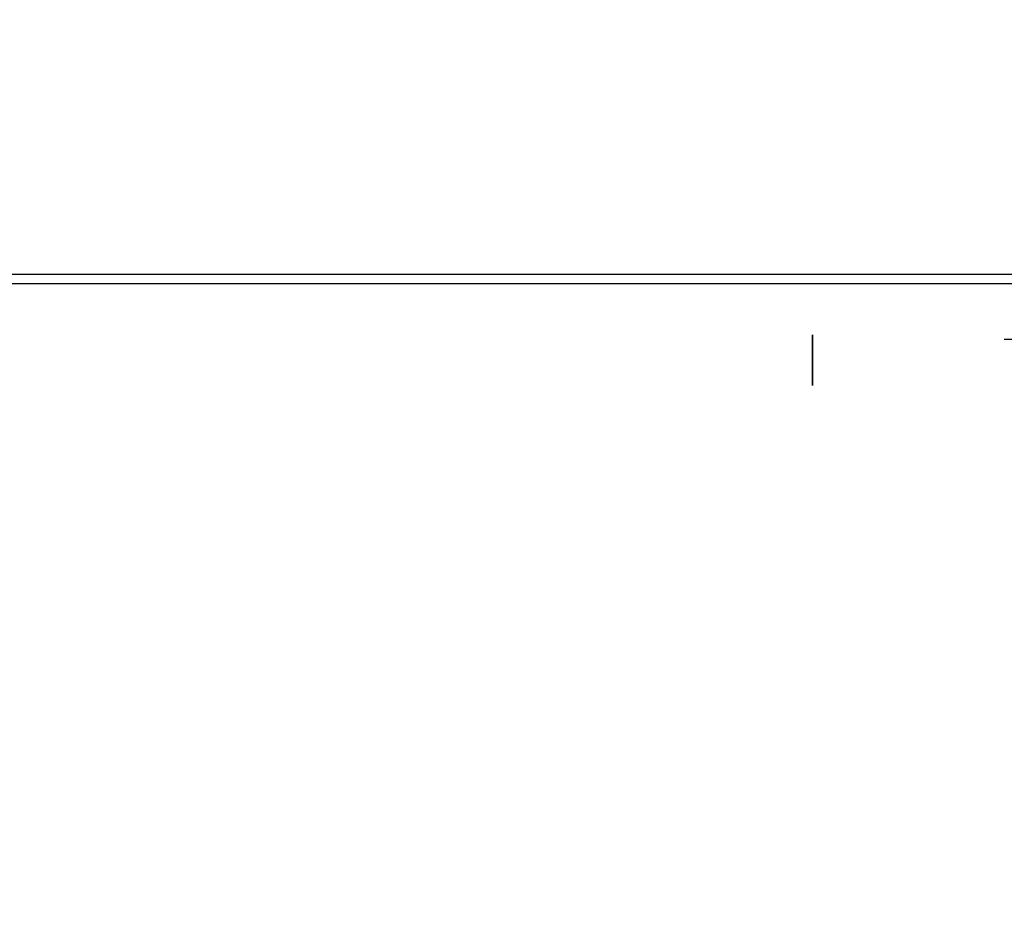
# Model space of a CAD drawing. Header units: millimetres. Extents: x -1030 to 192, y -442 to 180.
# Tile 146 of 256: x -114 to 27, y -431 to -303. Entities that reach past the tile are written whole.
import ezdxf

# ---------------------------------------------------------------- set-up
doc = ezdxf.new("R2010")
doc.units = ezdxf.units.MM
doc.header["$MEASUREMENT"] = 0
doc.layers.add('OVIDIO 120x60x72h', color=7, linetype='Continuous')

msp = doc.modelspace()

# ---------------------------------------------------------------- linework, layer by layer
at = {"layer": 'OVIDIO 120x60x72h', "extrusion": (0, 1, 0)}
for points in [[(385.3311523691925, 693.1561590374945), (-72.2118654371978, 693.156159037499)], [(385.3311523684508, 694.3292928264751), (-72.21168488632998, 694.3292928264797)], [(419.1110923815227, 754.0783026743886), (-54.04822835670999, 754.0783026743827)], [(419.1110923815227, 755.5783026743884), (-54.04822835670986, 755.5783026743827)], [(-54.04822835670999, 754.0783026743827), (419.1110923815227, 754.0783026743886)], [(-54.04822835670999, 754.8283026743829), (419.1110923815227, 754.8283026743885)], [(-54.04822835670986, 755.5783026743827), (419.1110923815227, 755.5783026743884)], [(-68.4587911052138, 754.078302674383), (419.1110923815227, 754.0783026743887)], [(-68.45879110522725, 755.5783026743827), (419.1110923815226, 755.5783026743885)], [(419.1110923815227, 754.0783026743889), (-77.8174356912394, 754.0783026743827)], [(-77.8174356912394, 754.0783026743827), (419.1110923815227, 754.0783026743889)], [(419.1110923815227, 755.5783026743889), (-77.81743569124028, 755.5783026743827)], [(-77.81743569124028, 755.5783026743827), (419.1110923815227, 755.5783026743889)], [(419.1110923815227, 753.4978769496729), (-79.2219301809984, 753.4978769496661)], [(-79.2219301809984, 753.4978769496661), (419.1110923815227, 753.4978769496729)], [(-79.22193018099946, 754.1686973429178), (419.1110923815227, 754.1686973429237)], [(419.1110923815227, 754.1686973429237), (-79.22193018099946, 754.1686973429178)], [(419.1110923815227, 715.3546958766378), (-27.46698811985, 715.3546958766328)], [(-27.46698811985, 715.3546958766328), (419.1110923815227, 715.3546958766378)], [(-90.71602301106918, 717.1435502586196), (-27.46698811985, 717.1435502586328)], [(-27.46698811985, 717.1435502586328), (-90.71602301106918, 717.1435502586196)], [(-27.46698811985, 717.8143706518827), (-90.71602301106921, 717.8143706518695)], [(-90.71602301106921, 717.8143706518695), (-27.46698811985, 717.8143706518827)], [(419.1110923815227, 714.3517564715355), (-27.46698811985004, 714.3517564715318)], [(-27.46698811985, 716.0255162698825), (419.1110923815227, 716.0255162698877)], [(419.1110923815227, 716.0255162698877), (-27.46698811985, 716.0255162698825)], [(419.1110923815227, 715.7747814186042), (-27.46698811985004, 715.7747814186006)], [(419.1110923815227, 715.8019094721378), (-27.46698811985, 715.8019094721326)], [(-27.46698811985, 715.8019094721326), (419.1110923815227, 715.8019094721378)], [(419.1110923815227, 714.4602686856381), (-27.46698811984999, 714.4602686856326)], [(-27.46698811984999, 714.4602686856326), (419.1110923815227, 714.4602686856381)], [(419.1110923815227, 735.2164992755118), (-92.9130175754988, 735.2164992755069)], [(419.1110923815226, 733.8748584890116), (-92.91301757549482, 733.8748584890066)], [(419.1110923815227, 757.0783026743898), (-165.5683679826, 757.0783026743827)], [(-165.568367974, 755.5783021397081), (419.1110923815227, 755.5783024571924)], [(-165.5683679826, 757.0783026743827), (419.1110923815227, 757.0783026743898)], [(419.1110923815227, 755.5783024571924), (-165.568367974, 755.5783021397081)], [(-165.5697511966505, 755.1931791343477), (419.1110923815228, 755.1931791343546)], [(419.1110923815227, 753.2894482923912), (-165.1888364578, 753.2894482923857)], [(-165.1888364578, 753.2894482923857), (419.1110923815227, 753.2894482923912)], [(-165.568367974, 755.5378085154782), (419.1110923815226, 755.5378085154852)]]:
    msp.add_lwpolyline(points, dxfattribs=at)
at = {"layer": 'OVIDIO 120x60x72h'}
for points in [[(89.7879484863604, -339.9036031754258), (-419.1110923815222, -339.903603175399)], [(89.78794848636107, -341.2452439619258), (-419.111092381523, -341.245243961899)], [(90.71602301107, -349.2157916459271), (27.46698811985, -349.2157916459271)]]:
    msp.add_lwpolyline(points, dxfattribs=at)
at = {"layer": 'OVIDIO 120x60x72h', "extrusion": (1, 0, 0)}
for points in [[(-348.544971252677, 717.1435502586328), (-349.4393984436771, 715.3546958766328)], [(-349.4393984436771, 715.3546958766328), (-348.544971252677, 717.1435502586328)], [(-348.544971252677, 717.1435502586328), (-349.8866120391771, 717.8143706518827)], [(-349.8866120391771, 717.8143706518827), (-348.544971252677, 717.1435502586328)], [(-348.9921848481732, 716.2491230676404), (-350.3338256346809, 716.9199434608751)], [(-349.2157916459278, 717.4789604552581), (-350.1102188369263, 715.6901060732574)], [(-349.4393984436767, 715.3546958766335), (-349.4596918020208, 715.3152109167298), (-349.4810506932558, 715.2758375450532), (-349.5034849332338, 715.2366134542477), (-349.5270027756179, 715.1975774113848), (-349.5516108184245, 715.1587691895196), (-349.5773139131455, 715.1202294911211), (-349.6041150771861, 715.0819998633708), (-349.6320154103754, 715.044122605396), (-349.6610140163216, 715.0066406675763), (-349.6911079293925, 714.969597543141), (-349.7222920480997, 714.9330371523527), (-349.7545590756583, 714.8970037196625), (-349.7878994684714, 714.8615416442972), (-349.8223013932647, 714.8266953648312), (-349.8577506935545, 714.7925092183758), (-349.8942308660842, 714.7590272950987), (-349.9317230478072, 714.7262932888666), (-349.9702060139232, 714.6943503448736), (-350.0096561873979, 714.6632409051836), (-350.0500476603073, 714.6330065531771), (-350.0913522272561, 714.6036878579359), (-350.1335394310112, 714.575324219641), (-350.1765766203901, 714.5479537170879), (-350.2204290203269, 714.5216129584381), (-350.2650598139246, 714.4963369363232), (-350.3104302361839, 714.4721588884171), (-350.3564996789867, 714.4491101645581), (-350.4032258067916, 714.4272201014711), (-350.4505646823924, 714.4065159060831), (-350.4984709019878, 714.3870225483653), (-350.5468977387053, 714.3687626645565), (-350.5957972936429, 714.351756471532), (-350.6451206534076, 714.336021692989), (-350.694818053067, 714.3215734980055), (-350.7448390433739, 714.3084244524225), (-350.7951326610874, 714.2965844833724), (-350.8456476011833, 714.286060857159), (-350.896332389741, 714.2768581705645), (-350.9471355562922, 714.2689783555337), (-350.9980058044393, 714.2624206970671), (-351.0488921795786, 714.2571818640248), (-351.0997442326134, 714.2532559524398), (-351.1505121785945, 714.2506345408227), (-351.2011470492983, 714.2493067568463), (-351.2516008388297, 714.2492593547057), (-351.3018266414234, 714.250476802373), (-351.351778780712, 714.2529413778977), (-351.4014129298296, 714.2566332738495), (-351.4506862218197, 714.2615307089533), (-351.4995573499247, 714.2676100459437), (-351.5479866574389, 714.2748459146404), (-351.5959362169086, 714.2832113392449), (-351.6433698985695, 714.2926778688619), (-351.6902534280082, 714.3032157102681), (-351.7365544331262, 714.3147938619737), (-351.782242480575, 714.3273802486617), (-351.8272891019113, 714.340941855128), (-351.8716678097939, 714.3554448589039), (-351.9153541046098, 714.37085476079), (-351.9583254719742, 714.3871365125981), (-352.0005613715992, 714.4042546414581), (-352.0420432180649, 714.4221733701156), (-352.082754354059, 714.4408567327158), (-352.1226800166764, 714.4602686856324)], [(-350.7810392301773, 716.0255162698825), (-349.4393984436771, 715.3546958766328)], [(-352.1226800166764, 714.4602686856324), (-352.082754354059, 714.4408567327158), (-352.0420432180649, 714.4221733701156), (-352.0005613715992, 714.4042546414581), (-351.9583254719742, 714.3871365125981), (-351.9153541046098, 714.37085476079), (-351.8716678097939, 714.3554448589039), (-351.8272891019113, 714.340941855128), (-351.782242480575, 714.3273802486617), (-351.7365544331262, 714.3147938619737), (-351.6902534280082, 714.3032157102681), (-351.6433698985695, 714.2926778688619), (-351.5959362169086, 714.2832113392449), (-351.5479866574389, 714.2748459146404), (-351.4995573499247, 714.2676100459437), (-351.4506862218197, 714.2615307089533), (-351.4014129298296, 714.2566332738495), (-351.351778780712, 714.2529413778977), (-351.3018266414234, 714.250476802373), (-351.2516008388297, 714.2492593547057), (-351.2011470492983, 714.2493067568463), (-351.1505121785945, 714.2506345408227), (-351.0997442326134, 714.2532559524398), (-351.0488921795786, 714.2571818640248), (-350.9980058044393, 714.2624206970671), (-350.9471355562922, 714.2689783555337), (-350.896332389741, 714.2768581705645), (-350.8456476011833, 714.286060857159), (-350.7951326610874, 714.2965844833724), (-350.7448390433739, 714.3084244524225), (-350.694818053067, 714.3215734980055), (-350.6451206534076, 714.336021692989), (-350.5957972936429, 714.351756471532), (-350.5468977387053, 714.3687626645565), (-350.4984709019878, 714.3870225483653), (-350.4505646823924, 714.4065159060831), (-350.4032258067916, 714.4272201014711), (-350.3564996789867, 714.4491101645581), (-350.3104302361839, 714.4721588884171), (-350.2650598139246, 714.4963369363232), (-350.2204290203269, 714.5216129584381), (-350.1765766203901, 714.5479537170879), (-350.1335394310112, 714.575324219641), (-350.0913522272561, 714.6036878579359), (-350.0500476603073, 714.6330065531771), (-350.0096561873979, 714.6632409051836), (-349.9702060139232, 714.6943503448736), (-349.9317230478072, 714.7262932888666), (-349.8942308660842, 714.7590272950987), (-349.8577506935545, 714.7925092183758), (-349.8223013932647, 714.8266953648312), (-349.7878994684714, 714.8615416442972), (-349.7545590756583, 714.8970037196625), (-349.7222920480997, 714.9330371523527), (-349.6911079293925, 714.969597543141), (-349.6610140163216, 715.0066406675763), (-349.6320154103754, 715.044122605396), (-349.6041150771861, 715.0819998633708), (-349.5773139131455, 715.1202294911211), (-349.5516108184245, 715.1587691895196), (-349.5270027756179, 715.1975774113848), (-349.5034849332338, 715.2366134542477), (-349.4810506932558, 715.2758375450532), (-349.4596918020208, 715.3152109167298), (-349.4393984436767, 715.3546958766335)], [(-349.4393984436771, 715.3546958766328), (-350.7810392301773, 716.0255162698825)], [(-350.7810392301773, 716.0255162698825), (-349.8866120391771, 717.8143706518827)], [(-349.8866120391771, 717.8143706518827), (-350.7810392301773, 716.0255162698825)], [(-350.1262730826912, 714.5800992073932), (-351.6754664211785, 715.3546958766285)], [(-350.3338256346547, 715.8019094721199), (-351.1084223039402, 714.2527161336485)], [(-351.4518596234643, 715.8019094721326), (-351.4426960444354, 715.7974438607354), (-351.4334297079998, 715.7931598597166), (-351.4240660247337, 715.7890609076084), (-351.4146105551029, 715.785150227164), (-351.4050689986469, 715.7814308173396), (-351.3954471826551, 715.7779054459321), (-351.3857510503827, 715.7745766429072), (-351.3759866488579, 715.7714466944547), (-351.3661601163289, 715.7685176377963), (-351.3562776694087, 715.7657912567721), (-351.3463455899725, 715.7632690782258), (-351.3363702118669, 715.7609523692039), (-351.3263579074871, 715.758842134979), (-351.3163150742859, 715.7569391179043), (-351.3062481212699, 715.7552437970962), (-351.2961634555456, 715.7537563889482), (-351.287110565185, 715.7525993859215), (-351.2779861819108, 715.7516026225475), (-351.2687941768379, 715.7507693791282), (-351.2595385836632, 715.7501028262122), (-351.2502235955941, 715.7496060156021), (-351.2408535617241, 715.7492818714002), (-351.2314329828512, 715.7491331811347), (-351.2219665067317, 715.7491625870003), (-351.2124589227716, 715.7493725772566), (-351.2029151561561, 715.7497654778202), (-351.1933402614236, 715.7503434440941), (-351.1837394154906, 715.7511084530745), (-351.1741179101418, 715.7520622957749), (-351.1644811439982, 715.7532065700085), (-351.154834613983, 715.7545426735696), (-351.1451839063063, 715.7560717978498), (-351.1355346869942, 715.7577949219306), (-351.1258926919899, 715.759712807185), (-351.1162637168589, 715.761825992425), (-351.1066536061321, 715.7641347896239), (-351.0970682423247, 715.7666392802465), (-351.0875135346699, 715.7693393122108), (-351.0779954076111, 715.7722344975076), (-351.0685197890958, 715.7753242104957), (-351.0590925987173, 715.7786075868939), (-351.0497197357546, 715.7820835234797), (-351.0404070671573, 715.7857506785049), (-351.0311604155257, 715.7896074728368), (-351.0219855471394, 715.7936520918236), (-351.0128881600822, 715.7978824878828), (-351.003873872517, 715.802296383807), (-350.9949482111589, 715.8068912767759), (-350.9861165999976, 715.8116644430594), (-350.9773843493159, 715.8166129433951), (-350.9687566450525, 715.821733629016), (-350.9602385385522, 715.8270231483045), (-350.9518349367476, 715.8324779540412), (-350.9435505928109, 715.8380943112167), (-350.9353900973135, 715.8438683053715), (-350.9273578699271, 715.8497958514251), (-350.9194581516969, 715.8558727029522), (-350.9116949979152, 715.8620944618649), (-350.9040722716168, 715.8684565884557), (-350.8965936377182, 715.8749544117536), (-350.889262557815, 715.881583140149), (-350.88208228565, 715.8883378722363), (-350.8750558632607, 715.8952136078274), (-350.8681861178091, 715.9022052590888), (-350.8614756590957, 715.9093076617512), (-350.8549268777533, 715.9165155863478), (-350.848541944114, 715.9238237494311), (-350.842322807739, 715.931226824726), (-350.8362711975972, 715.938719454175), (-350.8303886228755, 715.946296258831), (-350.824676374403, 715.9539518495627), (-350.8191355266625, 715.9616808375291), (-350.8137669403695, 715.9694778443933), (-350.8085712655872, 715.9773375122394), (-350.8035489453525, 715.9852545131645), (-350.7987002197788, 715.9932235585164), (-350.7940251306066, 716.0012394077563), (-350.7895235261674, 716.0092968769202), (-350.7851950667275, 716.0173908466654), (-350.7810392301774, 716.0255162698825)], [(-350.7810392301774, 716.0255162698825), (-350.7851950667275, 716.0173908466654), (-350.7895235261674, 716.0092968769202), (-350.7940251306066, 716.0012394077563), (-350.7987002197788, 715.9932235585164), (-350.8035489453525, 715.9852545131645), (-350.8085712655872, 715.9773375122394), (-350.8137669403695, 715.9694778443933), (-350.8191355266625, 715.9616808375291), (-350.824676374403, 715.9539518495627), (-350.8303886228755, 715.946296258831), (-350.8362711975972, 715.938719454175), (-350.842322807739, 715.931226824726), (-350.848541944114, 715.9238237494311), (-350.8549268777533, 715.9165155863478), (-350.8614756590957, 715.9093076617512), (-350.8681861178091, 715.9022052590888), (-350.8750558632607, 715.8952136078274), (-350.88208228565, 715.8883378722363), (-350.889262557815, 715.881583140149), (-350.8965936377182, 715.8749544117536), (-350.9040722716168, 715.8684565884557), (-350.9116949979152, 715.8620944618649), (-350.9194581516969, 715.8558727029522), (-350.9273578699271, 715.8497958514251), (-350.9353900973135, 715.8438683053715), (-350.9435505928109, 715.8380943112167), (-350.9518349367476, 715.8324779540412), (-350.9602385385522, 715.8270231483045), (-350.9687566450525, 715.821733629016), (-350.9773843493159, 715.8166129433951), (-350.9861165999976, 715.8116644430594), (-350.9949482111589, 715.8068912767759), (-351.003873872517, 715.802296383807), (-351.0128881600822, 715.7978824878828), (-351.0219855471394, 715.7936520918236), (-351.0311604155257, 715.7896074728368), (-351.0404070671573, 715.7857506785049), (-351.0497197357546, 715.7820835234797), (-351.0590925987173, 715.7786075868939), (-351.0685197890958, 715.7753242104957), (-351.0779954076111, 715.7722344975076), (-351.0875135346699, 715.7693393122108), (-351.0970682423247, 715.7666392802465), (-351.1066536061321, 715.7641347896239), (-351.1162637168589, 715.761825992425), (-351.1258926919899, 715.759712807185), (-351.1355346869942, 715.7577949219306), (-351.1451839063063, 715.7560717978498), (-351.154834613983, 715.7545426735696), (-351.1644811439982, 715.7532065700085), (-351.1741179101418, 715.7520622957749), (-351.1837394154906, 715.7511084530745), (-351.1933402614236, 715.7503434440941), (-351.2029151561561, 715.7497654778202), (-351.2124589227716, 715.7493725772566), (-351.2219665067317, 715.7491625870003), (-351.2314329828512, 715.7491331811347), (-351.2408535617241, 715.7492818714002), (-351.2502235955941, 715.7496060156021), (-351.2595385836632, 715.7501028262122), (-351.2687941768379, 715.7507693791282), (-351.2779861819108, 715.7516026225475), (-351.287110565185, 715.7525993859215), (-351.2961634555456, 715.7537563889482), (-351.3062481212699, 715.7552437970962), (-351.3163150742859, 715.7569391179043), (-351.3263579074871, 715.758842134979), (-351.3363702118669, 715.7609523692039), (-351.3463455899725, 715.7632690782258), (-351.3562776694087, 715.7657912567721), (-351.3661601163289, 715.7685176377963), (-351.3759866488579, 715.7714466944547), (-351.3857510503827, 715.7745766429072), (-351.3954471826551, 715.7779054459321), (-351.4050689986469, 715.7814308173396), (-351.4146105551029, 715.785150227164), (-351.4240660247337, 715.7890609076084), (-351.4334297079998, 715.7931598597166), (-351.4426960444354, 715.7974438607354), (-351.4518596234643, 715.8019094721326)], [(-355.121069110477, 717.6365142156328), (-351.4518596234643, 715.8019094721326)], [(-351.4518596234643, 715.8019094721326), (-352.1226800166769, 714.4602686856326)], [(-352.1226800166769, 714.4602686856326), (-351.4518596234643, 715.8019094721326)], [(-351.4518596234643, 715.8019094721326), (-355.121069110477, 717.6365142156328)], [(-351.7872698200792, 715.1310890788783), (-355.4564793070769, 716.9656938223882)], [(-352.1226800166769, 714.4602686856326), (-355.7918895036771, 716.2948734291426)], [(-355.7918895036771, 716.2948734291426), (-352.1226800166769, 714.4602686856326)], [(-353.9572847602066, 715.3775710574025), (-353.2864643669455, 716.7192118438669)], [(-355.121069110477, 717.6365142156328), (-355.7918895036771, 716.2948734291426)], [(-355.7918895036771, 716.2948734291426), (-355.121069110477, 717.6365142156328)]]:
    msp.add_lwpolyline(points, dxfattribs=at)
at = {"layer": 'OVIDIO 120x60x72h', "extrusion": (-0.2028516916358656, 0.1089792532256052, 0.973126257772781)}
for points in [[(300.4255597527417, 352.3467712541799), (300.4255597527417, 513.0026157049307)], [(300.4255597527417, 513.0026157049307), (300.4255597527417, 352.3467712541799)]]:
    msp.add_lwpolyline(points, dxfattribs=at)
at = {"layer": 'OVIDIO 120x60x72h', "extrusion": (7.538766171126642e-07, 0.9999999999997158, 0)}
for points in [[(419.1107688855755, 754.6319700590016), (-165.1891599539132, 754.6310890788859)], [(-165.1891599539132, 754.6310890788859), (419.1107688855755, 754.6319700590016)]]:
    msp.add_lwpolyline(points, dxfattribs=at)

doc.saveas('drawing.dxf')
